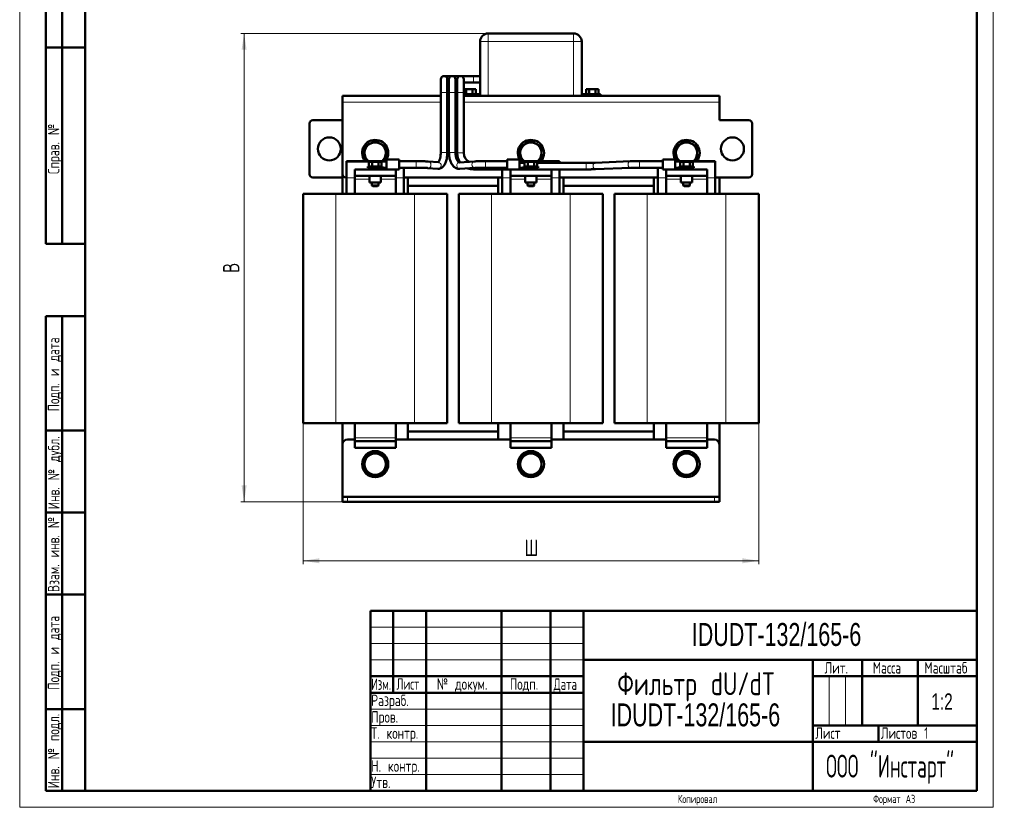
# Model space of a CAD drawing. Header units: millimetres. Extents: x 0 to 601, y 0 to 840.
# Tile 1 of 2: x 0 to 601, y 0 to 481. Entities that reach past the tile are written whole.
import ezdxf

# ---------------------------------------------------------------- set-up
doc = ezdxf.new("R2010")
doc.units = ezdxf.units.MM
doc.header["$LTSCALE"] = 2
doc.linetypes.add('SLD-Сплошная', pattern=[0])
doc.styles.add('SLDTEXTSTYLE0', font='TXT', dxfattribs={"width": 0.7})
doc.styles.add('SLDTEXTSTYLE1', font='TXT', dxfattribs={"width": 0.7, "bigfont": 'bigfont'})
doc.styles.add('SLDTEXTSTYLE2', font='TXT', dxfattribs={"width": 0.705079, "bigfont": 'bigfont'})
doc.styles.add('SLDTEXTSTYLE3', font='TXT', dxfattribs={"width": 0.648852, "bigfont": 'bigfont'})
doc.styles.add('SLDTEXTSTYLE4', font='TXT', dxfattribs={"width": 0.632021, "bigfont": 'bigfont'})
doc.styles.add('SLDTEXTSTYLE5', font='TXT', dxfattribs={"width": 0.625377, "bigfont": 'bigfont'})
doc.styles.add('SLDTEXTSTYLE6', font='TXT', dxfattribs={"width": 0.578033, "bigfont": 'bigfont'})
doc.dimstyles.new('SLDDIMSTYLE0', dxfattribs={"dimtxt": 10, "dimasz": 10, "dimexe": 0, "dimexo": 0.0625, "dimgap": 2.5, "dimtad": 2, "dimdec": 1, "dimrnd": 1e-09, "dimzin": 12, "dimdsep": 46, "dimtxsty": 'SLDTEXTSTYLE0', "dimsah": 1, "dimcen": 0.09, "dimadec": 0, "dimazin": 3, "dimtfac": 1, "dimtdec": 3, "dimtofl": 0, "dimtmove": 0, "dimatfit": 3, "dimfxl": 0, "dimfrac": 2, "dimtolj": 1, "dimtzin": 12, "dimarcsym": 0})

# ---------------------------------------------------------------- blocks, each defined once
blk = doc.blocks.new('SW_NOTE_0')
at = {"color": 0, "linetype": 'Continuous', "lineweight": 0, "char_height": 14, "attachment_point": 2}
for s, insert, style in [('Фильтр dU/dT', (52.5, 17.99), 'SLDTEXTSTYLE1'), ('IDUDT-132/165-6', (52.06, -1.01), 'SLDTEXTSTYLE0')]:
    blk.add_mtext(s, dxfattribs=dict(at, insert=insert, style=style))
blk = doc.blocks.new('_D')
at = {"color": 7, "linetype": 'SLD-Сплошная', "lineweight": 0}
for p, q in [((172.94, 234.52), (172.94, 148.54)), ((450.94, 234.52), (450.94, 148.54)), ((172.94, 150.54), (450.94, 150.54))]:
    blk.add_line(p, q, dxfattribs=at)
at = {"color": 7, "linetype": 'SLD-Сплошная', "lineweight": 18}
for points in [[(172.94, 150.54), (182.94, 149), (182.94, 152.08)], [(450.94, 150.54), (440.94, 152.08), (440.94, 149)]]:
    blk.add_solid(points, dxfattribs=at)
at = {"color": 7, "linetype": 'SLD-Сплошная', "lineweight": 18, "insert": (308.03, 163.43), "char_height": 10, "attachment_point": 1, "style": 'SLDTEXTSTYLE1'}
blk.add_mtext('Ш', dxfattribs=at)
blk = doc.blocks.new('_D_1')
at = {"color": 7, "linetype": 'SLD-Сплошная', "lineweight": 0}
for p, q in [((285.92, 472.54), (134.94, 472.54)), ((136.94, 186.54), (136.94, 472.54)), ((199.92, 186.54), (134.94, 186.54))]:
    blk.add_line(p, q, dxfattribs=at)
at = {"color": 7, "linetype": 'SLD-Сплошная', "lineweight": 18}
for points in [[(136.94, 472.54), (135.4, 462.54), (138.48, 462.54)], [(136.94, 186.54), (138.48, 196.54), (135.4, 196.54)]]:
    blk.add_solid(points, dxfattribs=at)
at = {"color": 7, "linetype": 'SLD-Сплошная', "lineweight": 18, "insert": (124.05, 326.34), "char_height": 10, "attachment_point": 1, "rotation": 90, "style": 'SLDTEXTSTYLE1'}
blk.add_mtext('В', dxfattribs=at)

msp = doc.modelspace()

# ---------------------------------------------------------------- linework, layer by layer
at = {"color": 7, "linetype": 'SLD-Сплошная', "lineweight": 18}
for p, q in [((0, 840), (0, 0)), ((594, 840), (594, 0)), ((214, 110), (344, 110)), ((214, 100), (344, 100)), ((214, 90), (344, 90)), ((494, 80), (494, 50)), ((504, 80), (504, 50)), ((214, 60), (344, 60)), ((214, 50), (344, 50)), ((214, 40), (344, 40)), ((214, 30), (344, 30)), ((214, 20), (344, 20)), ((0, 0), (594, 0))]:
    msp.add_line(p, q, dxfattribs=at)
at = {"color": 7, "linetype": 'SLD-Сплошная', "lineweight": 50}
for p, q in [((40, 830), (40, 10)), ((40, 830), (40, 10)), ((584, 10), (584, 830)), ((16, 344), (16, 584)), ((16, 344), (16, 584)), ((26, 344), (26, 584)), ((26, 344), (26, 584)), ((337.94, 472.54), (285.94, 472.54)), ((16, 464), (40, 464)), ((40, 464), (16, 464)), ((280.94, 467.54), (280.94, 435.54)), ((342.94, 435.54), (342.94, 467.54)), ((263.94, 446.54), (258.94, 446.54)), ((268.94, 446.54), (263.94, 446.54)), ((276.94, 446.54), (268.94, 446.54)), ((280.94, 446.54), (276.94, 446.54)), ((256.94, 444.54), (256.94, 436.54)), ((260.94, 436.54), (260.94, 444.54)), ((260.94, 442.54), (261.94, 442.54)), ((261.94, 444.54), (261.94, 436.54)), ((265.94, 436.54), (265.94, 444.54)), ((265.94, 442.54), (266.94, 442.54)), ((266.94, 444.54), (266.94, 436.54)), ((270.94, 436.54), (270.94, 444.54)), ((270.94, 442.54), (276.94, 442.54)), ((276.94, 442.54), (280.94, 442.54)), ((256.94, 434.54), (196.94, 434.54)), ((196.94, 434.54), (196.94, 430.54)), ((256.94, 436.54), (256.94, 399.84)), ((260.94, 399.84), (260.94, 436.54)), ((261.94, 434.54), (260.94, 434.54)), ((261.94, 436.54), (261.94, 399.82)), ((265.94, 399.82), (265.94, 436.54)), ((266.94, 434.54), (265.94, 434.54)), ((266.94, 436.54), (266.94, 399.54)), ((270.94, 438.54), (272.54, 438.54)), ((270.94, 399.54), (270.94, 436.54)), ((270.94, 435.54), (280.94, 435.54)), ((280.94, 434.54), (270.94, 434.54)), ((272.54, 435.54), (272.54, 438.54)), ((272.54, 438.54), (276.35, 438.54)), ((276.35, 435.54), (276.35, 438.54)), ((276.35, 438.54), (278.25, 438.54)), ((278.25, 435.54), (278.25, 438.54)), ((280.94, 435.54), (280.94, 434.54)), ((285.94, 434.54), (280.94, 434.54)), ((337.94, 434.54), (285.94, 434.54)), ((342.94, 434.54), (337.94, 434.54)), ((342.94, 434.54), (342.94, 435.54)), ((342.94, 435.54), (353.73, 435.54)), ((426.94, 434.54), (342.94, 434.54)), ((345.63, 435.54), (345.63, 438.54)), ((345.63, 438.54), (347.54, 438.54)), ((347.54, 435.54), (347.54, 438.54)), ((347.54, 438.54), (351.35, 438.54)), ((351.35, 435.54), (351.35, 438.54)), ((351.35, 438.54), (353.25, 438.54)), ((353.25, 435.54), (353.25, 438.54)), ((354.42, 435.54), (353.73, 435.54)), ((354.42, 434.54), (354.42, 435.54)), ((426.94, 430.54), (426.94, 434.54)), ((196.94, 386.54), (196.94, 430.54)), ((426.94, 430.54), (426.94, 419.54)), ((176.94, 417.54), (176.94, 386.54)), ((196.94, 419.54), (178.94, 419.54)), ((426.94, 419.54), (444.94, 419.54)), ((446.94, 417.54), (446.94, 386.54)), ((213.69, 405.17), (210.44, 403.29)), ((210.44, 403.29), (210.44, 399.54)), ((216.94, 407.05), (213.69, 405.17)), ((220.19, 405.17), (216.94, 407.05)), ((223.44, 403.29), (220.19, 405.17)), ((223.44, 399.54), (223.44, 403.29)), ((308.69, 405.17), (305.44, 403.29)), ((305.44, 403.29), (305.44, 399.54)), ((311.94, 407.05), (308.69, 405.17)), ((315.19, 405.17), (311.94, 407.05)), ((318.44, 403.29), (315.19, 405.17)), ((318.44, 399.54), (318.44, 403.29)), ((403.69, 405.17), (400.44, 403.29)), ((400.44, 403.29), (400.44, 399.54)), ((406.94, 407.05), (403.69, 405.17)), ((410.19, 405.17), (406.94, 407.05)), ((413.44, 403.29), (410.19, 405.17)), ((413.44, 399.54), (413.44, 403.29)), ((210.44, 399.54), (210.44, 395.79)), ((223.44, 395.79), (223.44, 399.54)), ((305.44, 399.54), (305.44, 395.79)), ((318.44, 395.79), (318.44, 399.54)), ((400.44, 399.54), (400.44, 395.79)), ((413.44, 395.79), (413.44, 399.54)), ((199.44, 394.29), (199.44, 394.54)), ((199.44, 394.54), (223.93, 394.54)), ((199.44, 394.29), (223.93, 394.29)), ((199.44, 394.29), (199.44, 384.29)), ((210.44, 395.79), (212.6, 394.54)), ((212.44, 391.2), (212.44, 390.4)), ((212.44, 391.2), (221.44, 391.2)), ((213.13, 391.2), (213.13, 394.2)), ((213.13, 394.2), (215.04, 394.2)), ((215.04, 391.2), (215.04, 394.2)), ((215.04, 394.2), (218.85, 394.2)), ((218.85, 391.2), (218.85, 394.2)), ((218.85, 394.2), (220.75, 394.2)), ((220.75, 391.2), (220.75, 394.2)), ((221.28, 394.54), (223.44, 395.79)), ((221.44, 390.4), (221.44, 391.2)), ((231.46, 395.56), (223.93, 395.56)), ((223.93, 395.56), (223.93, 390.16)), ((231.46, 389.54), (231.46, 395.56)), ((241.91, 394.55), (231.46, 394.55)), ((231.46, 390.55), (241.91, 390.55)), ((234.44, 390.55), (234.44, 384.29)), ((255.52, 393.84), (249.29, 394.36)), ((277.46, 394.4), (268.27, 393.82)), ((297.43, 394.55), (284.32, 394.55)), ((284.32, 390.55), (297.43, 390.55)), ((304.95, 395.56), (297.43, 395.56)), ((297.43, 395.56), (297.43, 392.55)), ((297.43, 392.55), (297.43, 389.54)), ((304.95, 390.16), (304.95, 395.56)), ((304.95, 394.54), (329.44, 394.54)), ((304.95, 394.29), (329.44, 394.29)), ((308.13, 393.54), (304.95, 393.54)), ((305.44, 395.79), (307.6, 394.54)), ((307.44, 391.2), (307.44, 390.4)), ((307.44, 391.2), (316.44, 391.2)), ((308.13, 391.2), (308.13, 394.2)), ((308.13, 394.2), (310.04, 394.2)), ((310.04, 391.2), (310.04, 394.2)), ((310.04, 394.2), (313.85, 394.2)), ((313.85, 391.2), (313.85, 394.2)), ((313.85, 394.2), (315.75, 394.2)), ((315.75, 391.2), (315.75, 394.2)), ((345.72, 393.54), (315.75, 393.54)), ((316.28, 394.54), (318.44, 395.79)), ((316.44, 390.4), (316.44, 391.2)), ((329.44, 394.54), (329.44, 394.29)), ((329.44, 394.29), (329.44, 393.54)), ((372.54, 394.46), (351.19, 393.63)), ((392.43, 394.55), (378.17, 394.55)), ((378.17, 390.55), (392.43, 390.55)), ((389.44, 390.55), (389.44, 384.29)), ((399.95, 395.56), (392.43, 395.56)), ((392.43, 395.56), (392.43, 392.55)), ((392.43, 392.55), (392.43, 389.54)), ((399.95, 390.16), (399.95, 395.56)), ((399.95, 394.54), (424.44, 394.54)), ((399.95, 394.29), (424.44, 394.29)), ((400.44, 395.79), (402.6, 394.54)), ((402.44, 391.2), (402.44, 390.4)), ((402.44, 391.2), (411.44, 391.2)), ((403.13, 391.2), (403.13, 394.2)), ((403.13, 394.2), (405.04, 394.2)), ((405.04, 391.2), (405.04, 394.2)), ((405.04, 394.2), (408.85, 394.2)), ((408.85, 391.2), (408.85, 394.2)), ((408.85, 394.2), (410.75, 394.2)), ((410.75, 391.2), (410.75, 394.2)), ((411.28, 394.54), (413.44, 395.79)), ((411.44, 390.4), (411.44, 391.2)), ((424.44, 394.54), (424.44, 394.29)), ((424.44, 394.29), (424.44, 384.29)), ((178.94, 384.54), (196.94, 384.54)), ((196.94, 386.54), (196.94, 374.54)), ((199.44, 384.54), (198.94, 384.54)), ((204.44, 389.54), (204.44, 385.54)), ((229.44, 389.54), (204.44, 389.54)), ((229.44, 385.54), (204.44, 385.54)), ((204.44, 385.54), (204.44, 383.54)), ((212.44, 390.4), (219.77, 390.4)), ((213.19, 389.54), (213.19, 390.4)), ((213.44, 385.54), (213.44, 381.54)), ((219.77, 390.4), (223.93, 390.4)), ((220.44, 381.54), (220.44, 385.54)), ((223.93, 390.16), (223.93, 389.54)), ((229.44, 389.54), (231.46, 389.54)), ((229.44, 389.54), (229.44, 385.54)), ((229.44, 385.54), (229.44, 383.54)), ((294.44, 384.54), (234.44, 384.54)), ((236.94, 374.54), (236.94, 384.54)), ((248.95, 390.37), (255.19, 389.85)), ((255.32, 389.84), (255.19, 389.85)), ((268.53, 389.83), (277.71, 390.41)), ((276.94, 389.54), (297.43, 389.54)), ((291.94, 384.54), (291.94, 374.54)), ((294.44, 389.54), (294.44, 384.29)), ((297.43, 389.54), (299.44, 389.54)), ((299.44, 389.54), (299.44, 385.54)), ((324.44, 389.54), (299.44, 389.54)), ((324.44, 385.54), (299.44, 385.54)), ((299.44, 385.54), (299.44, 383.54)), ((304.95, 390.4), (309.11, 390.4)), ((304.95, 389.54), (304.95, 390.16)), ((308.44, 385.54), (308.44, 381.54)), ((309.11, 390.4), (316.44, 390.4)), ((315.44, 381.54), (315.44, 385.54)), ((315.7, 389.54), (315.7, 390.4)), ((324.44, 389.54), (345.72, 389.54)), ((324.44, 389.54), (324.44, 385.54)), ((324.44, 385.54), (324.44, 383.54)), ((329.44, 389.54), (329.44, 384.29)), ((389.44, 384.54), (329.44, 384.54)), ((331.94, 374.54), (331.94, 384.54)), ((351.34, 389.63), (372.7, 390.46)), ((386.94, 384.54), (386.94, 374.54)), ((392.43, 389.54), (394.44, 389.54)), ((394.44, 389.54), (394.44, 385.54)), ((419.44, 389.54), (394.44, 389.54)), ((419.44, 385.54), (394.44, 385.54)), ((394.44, 385.54), (394.44, 383.54)), ((399.95, 390.4), (404.11, 390.4)), ((399.95, 389.54), (399.95, 390.16)), ((403.44, 385.54), (403.44, 381.54)), ((404.11, 390.4), (411.44, 390.4)), ((410.44, 381.54), (410.44, 385.54)), ((410.7, 389.54), (410.7, 390.4)), ((419.44, 389.54), (419.44, 385.54)), ((419.44, 385.54), (419.44, 383.54)), ((444.94, 384.54), (424.44, 384.54)), ((426.94, 374.54), (426.94, 384.54)), ((199.44, 384.29), (199.44, 374.54)), ((204.44, 383.54), (204.44, 374.54)), ((213.44, 381.54), (220.44, 381.54)), ((214.94, 381.54), (214.94, 379.7)), ((214.94, 379.7), (215.44, 379.2)), ((214.94, 379.7), (216.94, 379.7)), ((215.44, 379.2), (216.94, 379.2)), ((216.94, 379.7), (218.94, 379.7)), ((216.94, 379.2), (218.44, 379.2)), ((218.44, 379.2), (218.94, 379.7)), ((218.94, 379.7), (218.94, 381.54)), ((229.44, 383.54), (229.44, 374.54)), ((234.44, 384.29), (234.44, 374.54)), ((236.94, 379.54), (291.94, 379.54)), ((294.44, 384.29), (294.44, 374.54)), ((299.44, 383.54), (299.44, 374.54)), ((308.44, 381.54), (315.44, 381.54)), ((309.94, 381.54), (309.94, 379.7)), ((309.94, 379.7), (310.44, 379.2)), ((309.94, 379.7), (311.94, 379.7)), ((310.44, 379.2), (311.94, 379.2)), ((311.94, 379.7), (313.94, 379.7)), ((311.94, 379.2), (313.44, 379.2)), ((313.44, 379.2), (313.94, 379.7)), ((313.94, 379.7), (313.94, 381.54)), ((324.44, 383.54), (324.44, 374.54)), ((329.44, 384.29), (329.44, 374.54)), ((331.94, 379.54), (386.94, 379.54)), ((389.44, 384.29), (389.44, 374.54)), ((394.44, 383.54), (394.44, 374.54)), ((403.44, 381.54), (410.44, 381.54)), ((404.94, 381.54), (404.94, 379.7)), ((404.94, 379.7), (405.44, 379.2)), ((404.94, 379.7), (406.94, 379.7)), ((405.44, 379.2), (406.94, 379.2)), ((406.94, 379.7), (408.94, 379.7)), ((406.94, 379.2), (408.44, 379.2)), ((408.44, 379.2), (408.94, 379.7)), ((408.94, 379.7), (408.94, 381.54)), ((419.44, 383.54), (419.44, 374.54)), ((424.44, 384.29), (424.44, 374.54)), ((172.94, 374.54), (172.94, 234.54)), ((192.94, 374.54), (172.94, 374.54)), ((240.94, 374.54), (192.94, 374.54)), ((260.94, 374.54), (240.94, 374.54)), ((260.94, 234.54), (260.94, 374.54)), ((267.94, 374.54), (267.94, 234.54)), ((287.94, 374.54), (267.94, 374.54)), ((335.94, 374.54), (287.94, 374.54)), ((355.94, 374.54), (335.94, 374.54)), ((355.94, 234.54), (355.94, 374.54)), ((362.94, 374.54), (362.94, 234.54)), ((382.94, 374.54), (362.94, 374.54)), ((430.94, 374.54), (382.94, 374.54)), ((450.94, 374.54), (430.94, 374.54)), ((450.94, 234.54), (450.94, 374.54)), ((16, 344), (40, 344)), ((16, 10), (16, 300)), ((16, 300), (40, 300)), ((26, 10), (26, 300)), ((192.94, 234.54), (172.94, 234.54)), ((240.94, 234.54), (192.94, 234.54)), ((196.94, 234.54), (196.94, 221.54)), ((204.44, 225.54), (204.44, 234.54)), ((229.44, 225.54), (229.44, 234.54)), ((236.94, 224.54), (236.94, 234.54)), ((260.94, 234.54), (240.94, 234.54)), ((287.94, 234.54), (267.94, 234.54)), ((335.94, 234.54), (287.94, 234.54)), ((291.94, 234.54), (291.94, 224.54)), ((299.44, 225.54), (299.44, 234.54)), ((324.44, 225.54), (324.44, 234.54)), ((331.94, 224.54), (331.94, 234.54)), ((355.94, 234.54), (335.94, 234.54)), ((382.94, 234.54), (362.94, 234.54)), ((430.94, 234.54), (382.94, 234.54)), ((386.94, 234.54), (386.94, 224.54)), ((394.44, 225.54), (394.44, 234.54)), ((419.44, 225.54), (419.44, 234.54)), ((426.94, 221.54), (426.94, 234.54)), ((450.94, 234.54), (430.94, 234.54)), ((40, 230), (16, 230)), ((291.94, 229.54), (236.94, 229.54)), ((386.94, 229.54), (331.94, 229.54)), ((204.44, 224.54), (199.94, 224.54)), ((204.44, 223.54), (204.44, 225.54)), ((204.44, 219.54), (204.44, 223.54)), ((204.44, 223.54), (229.44, 223.54)), ((229.44, 223.54), (229.44, 225.54)), ((299.44, 224.54), (229.44, 224.54)), ((229.44, 219.54), (229.44, 223.54)), ((299.44, 223.54), (299.44, 225.54)), ((299.44, 219.54), (299.44, 223.54)), ((299.44, 223.54), (324.44, 223.54)), ((324.44, 223.54), (324.44, 225.54)), ((394.44, 224.54), (324.44, 224.54)), ((324.44, 219.54), (324.44, 223.54)), ((394.44, 223.54), (394.44, 225.54)), ((394.44, 219.54), (394.44, 223.54)), ((394.44, 223.54), (419.44, 223.54)), ((419.44, 223.54), (419.44, 225.54)), ((423.94, 224.54), (419.44, 224.54)), ((419.44, 219.54), (419.44, 223.54)), ((196.94, 221.54), (196.94, 189.54)), ((204.44, 219.54), (229.44, 219.54)), ((216.94, 217.05), (213.69, 215.17)), ((220.19, 215.17), (216.94, 217.05)), ((299.44, 219.54), (324.44, 219.54)), ((311.94, 217.05), (308.69, 215.17)), ((315.19, 215.17), (311.94, 217.05)), ((394.44, 219.54), (419.44, 219.54)), ((406.94, 217.05), (403.69, 215.17)), ((410.19, 215.17), (406.94, 217.05)), ((426.94, 221.54), (426.94, 189.54)), ((213.69, 215.17), (210.44, 213.29)), ((210.44, 213.29), (210.44, 209.54)), ((223.44, 213.29), (220.19, 215.17)), ((223.44, 209.54), (223.44, 213.29)), ((308.69, 215.17), (305.44, 213.29)), ((305.44, 213.29), (305.44, 209.54)), ((318.44, 213.29), (315.19, 215.17)), ((318.44, 209.54), (318.44, 213.29)), ((403.69, 215.17), (400.44, 213.29)), ((400.44, 213.29), (400.44, 209.54)), ((413.44, 213.29), (410.19, 215.17)), ((413.44, 209.54), (413.44, 213.29)), ((210.44, 209.54), (210.44, 205.79)), ((210.44, 205.79), (213.69, 203.91)), ((220.19, 203.91), (223.44, 205.79)), ((223.44, 205.79), (223.44, 209.54)), ((305.44, 209.54), (305.44, 205.79)), ((305.44, 205.79), (308.69, 203.91)), ((315.19, 203.91), (318.44, 205.79)), ((318.44, 205.79), (318.44, 209.54)), ((400.44, 209.54), (400.44, 205.79)), ((400.44, 205.79), (403.69, 203.91)), ((410.19, 203.91), (413.44, 205.79)), ((413.44, 205.79), (413.44, 209.54)), ((213.69, 203.91), (216.94, 202.03)), ((216.94, 202.03), (220.19, 203.91)), ((308.69, 203.91), (311.94, 202.03)), ((311.94, 202.03), (315.19, 203.91)), ((403.69, 203.91), (406.94, 202.03)), ((406.94, 202.03), (410.19, 203.91)), ((196.94, 189.54), (196.94, 186.54)), ((199.94, 189.54), (196.94, 189.54)), ((196.94, 186.54), (199.94, 186.54)), ((423.94, 189.54), (199.94, 189.54)), ((199.94, 186.54), (423.94, 186.54)), ((426.94, 189.54), (423.94, 189.54)), ((423.94, 186.54), (426.94, 186.54)), ((426.94, 189.54), (426.94, 186.54)), ((40, 180), (16, 180)), ((40, 130), (16, 130)), ((214, 120), (584, 120)), ((214, 120), (214, 10)), ((228, 70), (228, 120)), ((248, 120), (248, 10)), ((294, 120), (294, 10)), ((324, 120), (324, 10)), ((344, 120), (344, 10)), ((344, 90), (584, 90)), ((484, 90), (484, 10)), ((514, 90), (514, 50)), ((548, 90), (548, 50)), ((214, 80), (344, 80)), ((484, 80), (584, 80)), ((214, 70), (344, 70)), ((16, 60), (40, 60)), ((484, 50), (584, 50)), ((524, 50), (524, 40)), ((344, 40), (584, 40)), ((16, 10), (40, 10)), ((40, 10), (584, 10))]:
    msp.add_line(p, q, dxfattribs=at)
at = {"color": 8, "linetype": 'SLD-Сплошная', "lineweight": 18}
for p, q in [((285.94, 467.54), (285.94, 472.54)), ((337.94, 467.54), (337.94, 472.54)), ((285.94, 467.54), (280.94, 467.54)), ((285.94, 434.54), (285.94, 467.54)), ((285.94, 467.54), (337.94, 467.54)), ((337.94, 467.54), (337.94, 434.54)), ((342.94, 467.54), (337.94, 467.54)), ((276.94, 442.54), (276.94, 446.54)), ((256.94, 436.54), (258.94, 436.54)), ((258.94, 436.54), (260.94, 436.54)), ((263.94, 436.54), (261.94, 436.54)), ((265.94, 436.54), (263.94, 436.54)), ((268.94, 436.54), (266.94, 436.54)), ((270.94, 436.54), (268.94, 436.54)), ((353.73, 435.54), (353.73, 434.54)), ((196.94, 430.54), (256.94, 430.54)), ((260.94, 430.54), (261.94, 430.54)), ((265.94, 430.54), (266.94, 430.54)), ((270.94, 430.54), (426.94, 430.54)), ((256.94, 399.84), (258.94, 399.84)), ((258.94, 399.84), (260.94, 399.84)), ((261.94, 399.82), (263.94, 399.82)), ((263.94, 399.82), (265.94, 399.82)), ((270.94, 399.54), (266.94, 399.54)), ((241.91, 394.55), (241.91, 392.63)), ((241.91, 392.63), (241.91, 390.55)), ((284.32, 392.63), (284.32, 394.55)), ((284.32, 390.55), (284.32, 392.63)), ((345.72, 389.54), (345.72, 393.54)), ((378.17, 392.63), (378.17, 394.55)), ((378.17, 390.55), (378.17, 392.63)), ((219.08, 389.54), (219.08, 390.4)), ((276.94, 390.36), (276.94, 389.54)), ((309.8, 390.4), (309.8, 389.54)), ((404.8, 390.4), (404.8, 389.54)), ((204.44, 384.29), (199.44, 384.29)), ((204.44, 383.54), (213.44, 383.54)), ((220.44, 383.54), (229.44, 383.54)), ((234.44, 384.29), (229.44, 384.29)), ((299.44, 384.29), (294.44, 384.29)), ((299.44, 383.54), (308.44, 383.54)), ((315.44, 383.54), (324.44, 383.54)), ((329.44, 384.29), (324.44, 384.29)), ((394.44, 384.29), (389.44, 384.29)), ((394.44, 383.54), (403.44, 383.54)), ((410.44, 383.54), (419.44, 383.54)), ((424.44, 384.29), (419.44, 384.29)), ((192.94, 234.54), (192.94, 374.54)), ((240.94, 374.54), (240.94, 234.54)), ((287.94, 234.54), (287.94, 374.54)), ((335.94, 374.54), (335.94, 234.54)), ((382.94, 234.54), (382.94, 374.54)), ((430.94, 374.54), (430.94, 234.54)), ((229.44, 225.54), (204.44, 225.54)), ((324.44, 225.54), (299.44, 225.54)), ((419.44, 225.54), (394.44, 225.54)), ((199.94, 186.54), (199.94, 189.54)), ((423.94, 189.54), (423.94, 186.54))]:
    msp.add_line(p, q, dxfattribs=at)
at = {"color": 8, "linetype": 'SLD-Сплошная', "lineweight": 18, "flags": 128}
for points in [[(268.53, 389.83), (268.44, 389.82), (267.79, 389.98), (267.24, 390.41), (266.86, 391.06), (266.72, 391.82), (266.83, 392.59), (267.18, 393.24), (267.72, 393.67), (268.27, 393.82)], [(277.73, 390.41), (277.62, 390.4), (276.97, 390.55), (276.42, 390.99), (276.04, 391.64), (275.9, 392.4), (276.01, 393.17), (276.36, 393.81), (276.9, 394.25), (277.47, 394.4)], [(351.34, 389.63), (351.26, 389.63), (350.73, 389.81), (350.28, 390.26), (349.98, 390.92), (349.88, 391.69), (349.98, 392.45), (350.28, 393.08), (350.73, 393.5), (351.19, 393.63)], [(372.7, 390.46), (372.66, 390.46), (372.13, 390.61), (371.67, 391.05), (371.35, 391.7), (371.23, 392.46), (371.32, 393.23), (371.61, 393.87), (372.05, 394.31), (372.55, 394.46)]]:
    msp.add_lwpolyline(points, dxfattribs=at)
at = {"color": 7, "linetype": 'SLD-Сплошная', "lineweight": 50, "flags": 128}
msp.add_lwpolyline([(273.53, 390.14), (274.99, 389.73), (276.94, 389.54)], dxfattribs=at)
at = {"color": 7, "linetype": 'SLD-Сплошная', "lineweight": 50}
for centre, radius in [((188.94, 402.04), 7), ((434.94, 402.04), 7), ((216.94, 209.54), 8), ((311.94, 209.54), 8), ((406.94, 209.54), 8)]:
    msp.add_circle(centre, radius, dxfattribs=at)
for centre, radius, start, end in [((285.94, 467.54), 5, 90, 180), ((337.94, 467.54), 5, 0, 90), ((258.94, 444.54), 2, 0, 180), ((263.94, 444.54), 2, 90, 180), ((263.94, 444.54), 2, 360, 90), ((268.94, 444.54), 2, 90, 180), ((268.94, 444.54), 2, 0, 90), ((178.94, 417.54), 2, 90, 180), ((444.94, 417.54), 2, 0, 90), ((216.94, 399.54), 8, 0, 218.68219), ((216.94, 399.54), 6.5, 120, 180), ((216.94, 399.54), 6.5, 60, 120), ((216.94, 399.54), 6.5, 0, 60), ((311.94, 399.54), 8, 0, 218.68219), ((311.94, 399.54), 6.5, 120, 180), ((311.94, 399.54), 6.5, 60, 120), ((311.94, 399.54), 6.5, 0, 60), ((406.94, 399.54), 8, 0, 218.68219), ((406.94, 399.54), 6.5, 120, 180), ((406.94, 399.54), 6.5, 60, 120), ((406.94, 399.54), 6.5, 0, 60), ((216.94, 399.54), 6.5, 180, 230.28486), ((216.94, 399.54), 6.5, 309.71514, 0), ((216.94, 399.54), 8, 321.31781, 0), ((276.94, 399.54), 10, 180, 214.71053), ((276.94, 399.54), 6, 180, 243.02441), ((311.94, 399.54), 6.5, 180, 230.28486), ((311.94, 399.54), 6.5, 309.71514, 0), ((311.94, 399.54), 8, 321.31781, 0), ((406.94, 399.54), 6.5, 180, 230.28486), ((406.94, 399.54), 6.5, 309.71514, 0), ((406.94, 399.54), 8, 321.31781, 0), ((178.94, 386.54), 2, 180, 270), ((198.94, 386.54), 2, 180, 270), ((444.94, 386.54), 2, 270, 0), ((199.94, 221.54), 3, 90, 180), ((423.94, 221.54), 3, 0, 90), ((216.94, 209.54), 6.5, 120, 180), ((216.94, 209.54), 6.5, 60, 120), ((216.94, 209.54), 6.5, 0, 60), ((311.94, 209.54), 6.5, 120, 180), ((311.94, 209.54), 6.5, 60, 120), ((311.94, 209.54), 6.5, 0, 60), ((406.94, 209.54), 6.5, 120, 180), ((406.94, 209.54), 6.5, 60, 120), ((406.94, 209.54), 6.5, 0, 60), ((216.94, 209.54), 6.5, 180, 240), ((216.94, 209.54), 6.5, 300, 0), ((311.94, 209.54), 6.5, 180, 240), ((311.94, 209.54), 6.5, 300, 0), ((406.94, 209.54), 6.5, 180, 240), ((406.94, 209.54), 6.5, 300, 0), ((216.94, 209.54), 6.5, 240, 300), ((311.94, 209.54), 6.5, 240, 300), ((406.94, 209.54), 6.5, 240, 300)]:
    msp.add_arc(centre, radius, start, end, dxfattribs=at)
at = {"color": 8, "linetype": 'SLD-Сплошная', "lineweight": 18}
for centre, radius, start, end in [((249.03, 392.27), 1.9, 267.26535, 2.96022), ((249.04, 392.49), 1.89, 356.25146, 82.58213), ((255.18, 391.85), 2.01, 274.08108, 80.20387)]:
    msp.add_arc(centre, radius, start, end, dxfattribs=at)
at = {"color": 7, "linetype": 'SLD-Сплошная', "lineweight": 50}
for points, knots in [([(255.2, 389.88), (255.44, 389.86), (256.06, 389.82), (257, 390.13), (257.93, 390.71), (258.7, 391.51), (259.34, 392.47), (259.84, 393.52), (260.25, 394.68), (260.55, 395.85), (260.75, 396.98), (260.87, 398.06), (260.93, 399.01), (260.94, 399.63), (260.94, 399.84)], [0, 0, 0, 0, 0.063589, 0.161961, 0.256626, 0.358123, 0.459388, 0.552351, 0.640309, 0.738568, 0.812412, 0.877643, 0.959094, 1, 1, 1, 1]), ([(256.94, 399.84), (256.93, 399.36), (256.91, 398.68), (256.81, 397.73), (256.69, 396.97), (256.5, 396.15), (256.27, 395.41), (256.02, 394.78), (255.75, 394.3), (255.52, 393.98), (255.35, 393.82), (255.33, 393.82), (255.33, 393.81)], [0, 0, 0, 0, 0.153029, 0.214633, 0.314761, 0.415109, 0.518485, 0.621146, 0.721544, 0.819102, 0.915056, 1, 1, 1, 1]), ([(261.94, 399.82), (261.96, 399.22), (261.98, 398.39), (262.14, 397.19), (262.33, 396.19), (262.64, 395.07), (263.05, 393.97), (263.57, 392.93), (264.21, 391.98), (264.96, 391.16), (265.83, 390.48), (266.82, 390.02), (267.74, 389.79), (268.31, 389.84), (268.53, 389.86)], [0, 0, 0, 0, 0.115557, 0.162574, 0.239944, 0.319195, 0.403362, 0.490387, 0.579692, 0.670501, 0.761851, 0.853352, 0.946183, 1, 1, 1, 1]), ([(268.28, 393.82), (268.25, 393.82), (268.18, 393.81), (268.01, 393.87), (267.67, 394.12), (267.3, 394.54), (266.93, 395.14), (266.58, 395.92), (266.31, 396.78), (266.12, 397.64), (265.98, 398.62), (265.96, 399.35), (265.94, 399.82)], [0, 0, 0, 0, 0.077016, 0.216447, 0.314118, 0.414137, 0.513378, 0.61168, 0.717708, 0.797468, 0.871413, 1, 1, 1, 1]), ([(249.28, 394.36), (249.01, 394.38), (248.45, 394.42), (247.35, 394.47), (246.18, 394.5), (245.11, 394.52), (244.16, 394.54), (243.12, 394.55), (242.35, 394.55), (241.91, 394.55)], [0, 0, 0, 0, 0.175216, 0.357711, 0.519334, 0.649398, 0.748037, 0.852615, 1, 1, 1, 1]), ([(241.91, 390.55), (242.44, 390.55), (243.19, 390.55), (244.24, 390.54), (245.09, 390.52), (246.02, 390.5), (246.88, 390.48), (247.65, 390.45), (248.28, 390.42), (248.71, 390.39), (248.88, 390.38), (248.94, 390.37)], [0, 0, 0, 0, 0.180414, 0.2521, 0.368801, 0.485534, 0.605867, 0.725243, 0.841159, 0.950993, 1, 1, 1, 1]), ([(284.32, 394.55), (283.77, 394.55), (283.01, 394.55), (281.93, 394.54), (281.05, 394.52), (280.1, 394.5), (279.2, 394.48), (278.4, 394.45), (277.82, 394.42), (277.54, 394.4), (277.47, 394.4)], [0, 0, 0, 0, 0.202098, 0.282158, 0.412731, 0.543617, 0.679124, 0.814521, 0.947595, 1, 1, 1, 1]), ([(277.73, 390.41), (277.8, 390.41), (278.1, 390.43), (278.85, 390.46), (279.91, 390.5), (280.98, 390.52), (281.93, 390.54), (283.01, 390.55), (283.82, 390.55), (284.32, 390.55)], [0, 0, 0, 0, 0.058347, 0.234549, 0.422325, 0.576517, 0.694828, 0.8094, 1, 1, 1, 1]), ([(351.19, 393.63), (351.19, 393.63), (350.87, 393.61), (350.12, 393.59), (349.07, 393.57), (348.11, 393.55), (347.03, 393.54), (346.22, 393.54), (345.72, 393.54)], [0, 0, 0, 0, 0.00009, 0.245382, 0.446804, 0.601354, 0.751019, 1, 1, 1, 1]), ([(378.17, 394.55), (377.62, 394.55), (376.85, 394.55), (375.77, 394.54), (374.9, 394.52), (373.94, 394.5), (373.15, 394.48), (372.72, 394.46), (372.55, 394.46)], [0, 0, 0, 0, 0.26459, 0.369407, 0.540356, 0.711714, 0.889122, 1, 1, 1, 1]), ([(372.7, 390.46), (372.7, 390.46), (373.01, 390.48), (373.77, 390.5), (374.82, 390.52), (375.77, 390.54), (376.86, 390.55), (377.66, 390.55), (378.17, 390.55)], [0, 0, 0, 0, 0.000087, 0.24538, 0.446802, 0.601353, 0.751018, 1, 1, 1, 1]), ([(345.72, 389.54), (346.26, 389.54), (347.03, 389.54), (348.11, 389.55), (348.98, 389.57), (349.94, 389.59), (350.73, 389.61), (351.16, 389.63), (351.33, 389.63)], [0, 0, 0, 0, 0.26459, 0.369407, 0.540356, 0.711714, 0.889122, 1, 1, 1, 1])]:
    msp.add_open_spline(points, degree=3, knots=knots, dxfattribs=at)

# ---------------------------------------------------------------- block references
at = {"color": 7, "linetype": 'Continuous', "lineweight": 0}
msp.add_blockref('SW_NOTE_0', (360.28, 64.47), dxfattribs=at)

# ---------------------------------------------------------------- texts
at = {"color": 7, "linetype": 'Continuous', "lineweight": 0, "char_height": 7, "attachment_point": 2, "rotation": 90, "style": 'SLDTEXTSTYLE1'}
for s, insert in [('Справ. №', (17.2, 402.02)), ('Подп. и дата', (17.2, 264.35)), ('Инв. № дубл.', (17.32, 204.27)), ('Взам. инв. №', (17.2, 154.41)), ('Подп. и дата', (17.2, 94.35)), ('Инв. № подл.', (17.2, 34.36))]:
    msp.add_mtext(s, dxfattribs=dict(at, insert=insert))
at = {"color": 7, "linetype": 'Continuous', "lineweight": 0}
for s, insert, char_height, attachment_point, style in [('IDUDT-132/165-6', (461.83, 112.55), 14, 2, 'SLDTEXTSTYLE0'), ('Лит.', (498.31, 88.68), 7, 2, 'SLDTEXTSTYLE1'), ('Масса', (529.22, 88.68), 7, 2, 'SLDTEXTSTYLE1'), ('Масштаб', (565.19, 88.68), 7, 2, 'SLDTEXTSTYLE2'), ('Изм.', (220.55, 78.68), 7, 2, 'SLDTEXTSTYLE5'), ('Лист', (236.91, 78.8), 7, 2, 'SLDTEXTSTYLE4'), ('№ докум.', (269.97, 78.8), 7, 2, 'SLDTEXTSTYLE1'), ('Подп.', (307.75, 78.8), 7, 2, 'SLDTEXTSTYLE1'), ('Дата', (332.94, 78.68), 7, 2, 'SLDTEXTSTYLE3'), ('Разраб.', (214.5, 68.8), 7, 1, 'SLDTEXTSTYLE1'), ('1:2', (562.81, 69.57), 10, 2, 'SLDTEXTSTYLE0'), ('Пров.', (214.5, 58.68), 7, 1, 'SLDTEXTSTYLE1'), ('Т. контр.', (214.5, 48.8), 7, 1, 'SLDTEXTSTYLE1'), ('Лист', (485.5, 48.8), 7, 1, 'SLDTEXTSTYLE1'), ('Листов 1', (525.5, 48.8), 7, 1, 'SLDTEXTSTYLE1'), ('ООО "Инстарт"', (531.12, 32.16), 14, 2, 'SLDTEXTSTYLE6'), ('Н. контр.', (214.5, 28.68), 7, 1, 'SLDTEXTSTYLE1'), ('Утв.', (214.5, 18.8), 7, 1, 'SLDTEXTSTYLE1'), ('Копировал', (413.61, 7.65), 5, 2, 'SLDTEXTSTYLE1'), ('Формат А3', (533.62, 7.65), 5, 2, 'SLDTEXTSTYLE1')]:
    msp.add_mtext(s, dxfattribs=dict(at, insert=insert, char_height=char_height, attachment_point=attachment_point, style=style))

# ---------------------------------------------------------------- dimensions: what is measured, and where the dimension line sits
at = {"color": 7, "linetype": 'SLD-Сплошная', "lineweight": 18}
dim = msp.add_linear_dim(base=(136.94, 472.54), p1=(199.94, 186.54), p2=(285.94, 472.54), angle=90, text='В', dimstyle='SLDDIMSTYLE0', dxfattribs=at)
dim.commit()
dim.dimension.update_dxf_attribs({"geometry": '_D_1', "text_midpoint": (136.94, 329.54), "dimtype": 160})
dim = msp.add_linear_dim(base=(450.94, 150.54), p1=(172.94, 234.54), p2=(450.94, 234.54), text='Ш', dimstyle='SLDDIMSTYLE0', dxfattribs=at)
dim.commit()
dim.dimension.update_dxf_attribs({"geometry": '_D', "text_midpoint": (311.94, 150.54), "dimtype": 160})

doc.saveas('drawing.dxf')
